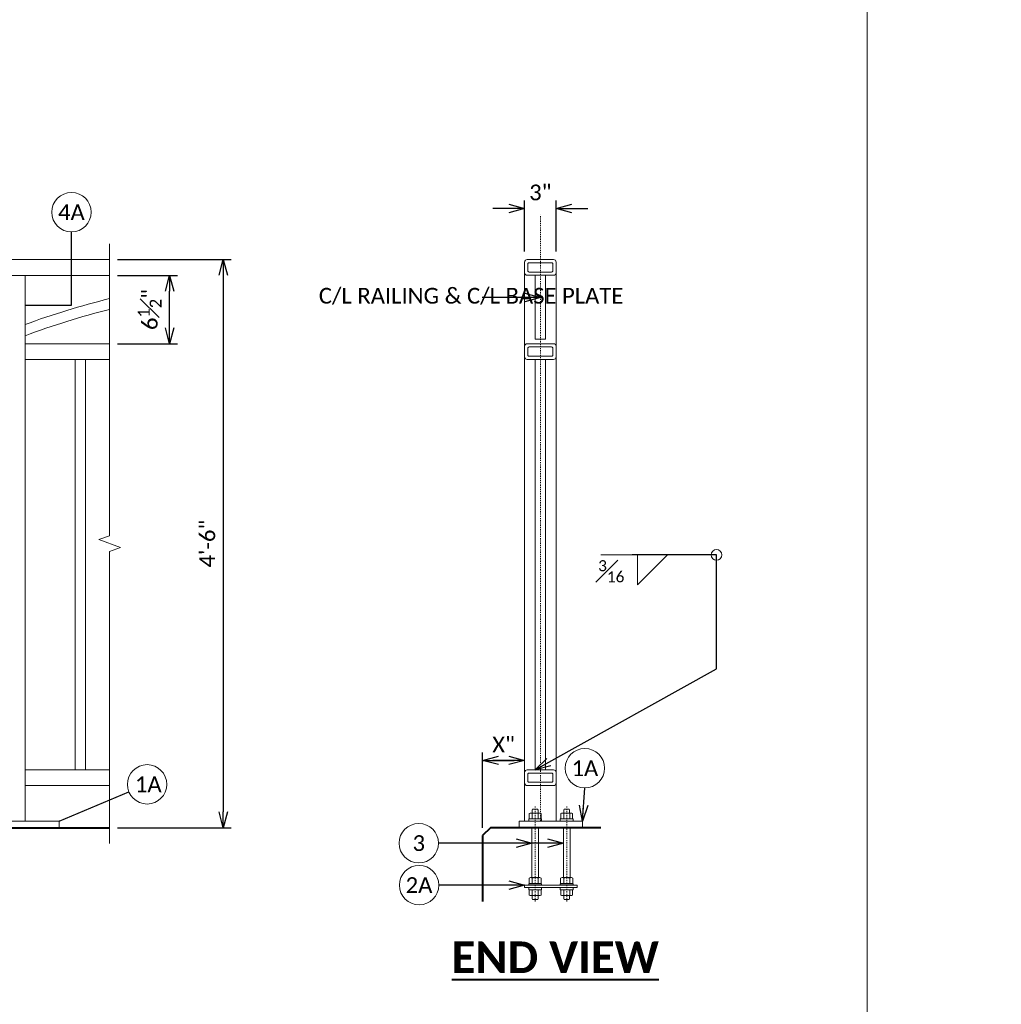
# Model space of a CAD drawing. Extents: x 5346 to 6997, y 23474 to 24083.
# Tile 22 of 25: x 6591 to 6684, y 23802 to 23896. Entities that reach past the tile are written whole.
import ezdxf
from ezdxf import colors
from ezdxf.entities.mleader import LeaderData, LeaderLine
from ezdxf.math import Vec2, Vec3

# ---------------------------------------------------------------- set-up
doc = ezdxf.new("R2010")
doc.units = 0
doc.header["$MEASUREMENT"] = 0
doc.linetypes.add('Wisdot4', pattern=[0.28125, 0.125, -0.0625, 0.03125, -0.0625])
for name, color, linetype, lineweight in [('B_ANNO_BREAK', 7, 'Continuous', 18), ('B_ANNO_DIM', 7, 'Continuous', 18), ('B_ANNO_TEXT', 7, 'Continuous', 18), ('B_ANNO_TEXT_TITLE', 7, 'Continuous', 40), ('B_CNTR', 1, 'Wisdot4', 18), ('B_CONC_PPT', 12, 'Continuous', 40), ('B_STEEL', 92, 'Continuous', 18), ('B_STEEL_BOLT', 3, 'Continuous', 18), ('B_STEEL_RAIL', 92, 'Continuous', 18)]:
    doc.layers.add(name, color=color, linetype=linetype, lineweight=lineweight)
doc.layers.add('B_ANNO_NOPLOT', color=47, linetype='Continuous', lineweight=18, plot=False)
doc.styles.add('Annotative', font='calibri.ttf', dxfattribs={"height": 0.0625})
doc.styles.get("Standard").update_dxf_attribs({"font": 'calibri.ttf'})
doc.styles.add('Title', font='calibrib.ttf', dxfattribs={"height": 0.125})
doc.dimstyles.new('Annotative', dxfattribs={"dimscale": 0, "dimtxt": 0.0625, "dimasz": 0.0625, "dimexe": 0.03125, "dimexo": 0.03125, "dimgap": 0.03125, "dimtad": 1, "dimdec": 3, "dimzin": 3, "dimdsep": 46, "dimlunit": 4, "dimtxsty": 'Standard', "dimblk": 'OPEN30', "dimcen": 0.03125, "dimaunit": 1, "dimadec": 0, "dimazin": 3, "dimtfac": 0.75, "dimtdec": 3, "dimtofl": 0, "dimtmove": 0, "dimatfit": 3, "dimldrblk": 'OPEN30', "dimfxl": 1, "dimtfill": 1, "dimfrac": 1, "dimtolj": 1, "dimtzin": 0, "dimarcsym": 0})
doc.dimstyles.get("Standard").update_dxf_attribs({"dimtxt": 0.0625, "dimasz": 0.0625, "dimexe": 0.03125, "dimexo": 0.03125, "dimgap": 0.03125, "dimtad": 1, "dimdec": 3, "dimzin": 3, "dimdsep": 46, "dimlunit": 4, "dimtxsty": 'Standard', "dimblk": 'OPEN30', "dimcen": 0.03125, "dimaunit": 1, "dimadec": 0, "dimazin": 3, "dimtfac": 0.75, "dimtdec": 3, "dimtofl": 0, "dimtmove": 0, "dimatfit": 3, "dimldrblk": 'OPEN30', "dimfxl": 1, "dimtfill": 1, "dimfrac": 1, "dimtolj": 1, "dimtzin": 0, "dimarcsym": 0})

# ---------------------------------------------------------------- blocks, each defined once
blk = doc.blocks.new('_Open30')
at = {"color": 0, "linetype": 'ByBlock', "lineweight": -2}
for p, q in [((-1, 0.268), (0, 0)), ((0, 0), (-1, -0.268)), ((0, 0), (-1, 0))]:
    blk.add_line(p, q, dxfattribs=at)
blk = doc.blocks.new('*D227')
at = {"layer": 'B_ANNO_DIM', "color": 0, "lineweight": -2, "transparency": 16777216}
for p, q in [((6600.121, 23871.683), (6605.817, 23871.683)), ((6605.067, 23866.687), (6605.067, 23870.183)), ((6600.121, 23865.187), (6605.817, 23865.187))]:
    blk.add_line(p, q, dxfattribs=at)
at = {"layer": 'Defpoints', "color": 0, "transparency": 16777216}
for p in [(6599.371, 23871.683), (6605.067, 23871.683), (6599.371, 23865.187)]:
    blk.add_point(p, dxfattribs=at)
at = {"layer": 'B_ANNO_DIM', "color": 0, "lineweight": -2, "transparency": 16777216, "xscale": 1.5, "yscale": 1.5, "zscale": 1.5}
for p, rotation in [((6605.067, 23871.683), 90), ((6605.067, 23865.187), 270)]:
    blk.add_blockref('_Open30', p, dxfattribs=dict(at, rotation=rotation))
at = {"layer": 'B_ANNO_DIM', "color": 0, "transparency": 16777216, "insert": (6603.174, 23868.435), "char_height": 1.5, "attachment_point": 5, "rotation": 90}
blk.add_mtext('\\A1;6{\\H0.75x;\\S1#2;}"', dxfattribs=at)
blk = doc.blocks.new('*D228')
at = {"layer": 'B_ANNO_DIM', "color": 0, "lineweight": -2, "transparency": 16777216}
for p, q in [((6600.121, 23873.191), (6610.92, 23873.191)), ((6610.17, 23871.691), (6610.17, 23820.687)), ((6600.121, 23819.187), (6610.92, 23819.187))]:
    blk.add_line(p, q, dxfattribs=at)
at = {"layer": 'Defpoints', "color": 0, "transparency": 16777216}
for p in [(6599.371, 23873.191), (6599.371, 23819.187), (6610.17, 23819.187)]:
    blk.add_point(p, dxfattribs=at)
at = {"layer": 'B_ANNO_DIM', "color": 0, "lineweight": -2, "transparency": 16777216, "xscale": 1.5, "yscale": 1.5, "zscale": 1.5}
for p, rotation in [((6610.17, 23873.191), 90), ((6610.17, 23819.187), 270)]:
    blk.add_blockref('_Open30', p, dxfattribs=dict(at, rotation=rotation))
at = {"layer": 'B_ANNO_DIM', "color": 0, "transparency": 16777216, "insert": (6608.652, 23846.189), "char_height": 1.5, "attachment_point": 5, "rotation": 90, "bg_fill": 3, "box_fill_scale": 1.25, "bg_fill_color": 256, "bg_fill_true_color": 13158600, "bg_fill_transparency": 0}
blk.add_mtext('\\A1;4\'-6"', dxfattribs=at)
blk = doc.blocks.new('*D224')
at = {"layer": 'B_ANNO_DIM', "color": 0, "lineweight": -2, "transparency": 16777216}
for p, q in [((6634.806, 23819.187), (6634.806, 23826.336)), ((6637.297, 23825.586), (6635.797, 23825.586)), ((6636.306, 23825.586), (6637.806, 23825.586))]:
    blk.add_line(p, q, dxfattribs=at)
at = {"layer": 'Defpoints', "color": 0, "transparency": 16777216}
for p in [(6638.797, 23825.586), (6638.797, 23825.586), (6634.806, 23818.437)]:
    blk.add_point(p, dxfattribs=at)
at = {"layer": 'B_ANNO_DIM', "color": 0, "lineweight": -2, "transparency": 16777216, "xscale": 1.5, "yscale": 1.5, "zscale": 1.5, "rotation": 180}
blk.add_blockref('_Open30', (6634.806, 23825.586), dxfattribs=at)
at = {"layer": 'B_ANNO_DIM', "color": 0, "lineweight": -2, "transparency": 16777216, "xscale": 1.5, "yscale": 1.5, "zscale": 1.5}
blk.add_blockref('_Open30', (6638.797, 23825.586), dxfattribs=at)
at = {"layer": 'B_ANNO_DIM', "color": 0, "transparency": 16777216, "insert": (6636.801, 23827.089), "char_height": 1.5, "attachment_point": 5}
blk.add_mtext('\\A1;X"', dxfattribs=at)
blk = doc.blocks.new('*D225')
at = {"layer": 'B_ANNO_DIM', "color": 0, "lineweight": -2, "transparency": 16777216}
for p, q in [((6638.797, 23873.937), (6638.797, 23878.786)), ((6641.797, 23873.937), (6641.797, 23878.786)), ((6637.297, 23878.036), (6635.797, 23878.036)), ((6643.297, 23878.036), (6644.797, 23878.036))]:
    blk.add_line(p, q, dxfattribs=at)
at = {"layer": 'Defpoints', "color": 0, "transparency": 16777216}
for p in [(6638.797, 23873.187), (6641.797, 23873.187)]:
    blk.add_point(p, dxfattribs=at)
at = {"layer": 'B_ANNO_DIM', "color": 0, "lineweight": -2, "transparency": 16777216, "xscale": 1.5, "yscale": 1.5, "zscale": 1.5}
blk.add_blockref('_Open30', (6638.797, 23878.036), dxfattribs=at)
at = {"layer": 'B_ANNO_DIM', "color": 0, "lineweight": -2, "transparency": 16777216, "xscale": 1.5, "yscale": 1.5, "zscale": 1.5, "rotation": 180}
blk.add_blockref('_Open30', (6641.797, 23878.036), dxfattribs=at)
at = {"layer": 'B_ANNO_DIM', "color": 0, "transparency": 16777216, "insert": (6640.297, 23879.555), "char_height": 1.5, "attachment_point": 5, "bg_fill": 3, "box_fill_scale": 1.25, "bg_fill_color": 256, "bg_fill_true_color": 13158600, "bg_fill_transparency": 0}
blk.add_mtext('\\A1;3"', dxfattribs=at)
at = {"layer": 'Defpoints', "color": 0, "transparency": 16777216}
blk.add_point((6641.797, 23878.036), dxfattribs=at)

msp = doc.modelspace()

# ---------------------------------------------------------------- linework, layer by layer
at = {"layer": 'B_ANNO_DIM'}
msp.add_line((6649.0199, 23845.1121), (6646.0303, 23845.1121), dxfattribs=at)
msp.add_lwpolyline([(6649.5343, 23845.1121), (6649.5343, 23842.2601), (6652.3733, 23845.1121)], dxfattribs=at)
for centre, radius in [((6595.7368, 23877.6819), 1.8717), ((6657.036, 23845.1121), 0.5078), ((6644.5286, 23824.8387), 1.8717), ((6602.923, 23823.309), 1.8717), ((6628.7467, 23817.7159), 1.8717), ((6628.7707, 23813.7309), 1.8717)]:
    msp.add_circle(centre, radius, dxfattribs=at)
at = {"layer": 'B_ANNO_NOPLOT'}
msp.add_lwpolyline([(6410.8118, 24078.1369), (6671.3604, 24078.1369), (6671.3604, 23497.7436), (6410.8118, 23497.7436)], close=True, dxfattribs=at)
at = {"layer": 'B_CNTR'}
for p, q in [((6640.3096, 23819.8174), (6640.3096, 23877.4385)), ((6639.8035, 23812.1677), (6639.8035, 23821.2884)), ((6642.8035, 23812.1677), (6642.8035, 23821.2884))]:
    msp.add_line(p, q, dxfattribs=at)
at = {"layer": 'B_CONC_PPT'}
for p, q in [((6456.4018, 23819.1869), (6599.371, 23819.1869)), ((6635.5556, 23819.1869), (6634.8056, 23818.4369)), ((6646.0556, 23819.1869), (6635.5556, 23819.1869)), ((6634.8056, 23818.4369), (6634.8056, 23812.1869))]:
    msp.add_line(p, q, dxfattribs=at)
at = {"layer": 'B_STEEL'}
for p, q in [((6638.7974, 23871.9369), (6638.7974, 23819.8186)), ((6641.7974, 23871.9369), (6641.7974, 23819.8171)), ((6639.7974, 23871.6869), (6639.7974, 23865.6244)), ((6640.7974, 23871.6869), (6640.7974, 23865.6244)), ((6639.7974, 23863.6869), (6639.7974, 23824.6869)), ((6640.7974, 23863.6869), (6640.7974, 23824.6869))]:
    msp.add_line(p, q, dxfattribs=at)
at = {"layer": 'B_STEEL', "lineweight": 13}
msp.add_line((6639.7974, 23865.6244), (6640.7974, 23865.6244), dxfattribs=at)
for points in [[(6639.0474, 23863.6869), (6641.5474, 23863.6869, 0.4142136), (6641.7974, 23863.9369), (6641.7974, 23864.9369, 0.4142136), (6641.5474, 23865.1869), (6639.0474, 23865.1869, 0.4142136), (6638.7974, 23864.9369), (6638.7974, 23863.9369, 0.4142136)], [(6639.2349, 23863.9994), (6641.3599, 23863.9994, 0.4142136), (6641.4849, 23864.1244), (6641.4849, 23864.7494, 0.4142136), (6641.3599, 23864.8744), (6639.2349, 23864.8744, 0.4142136), (6639.1099, 23864.7494), (6639.1099, 23864.1244, 0.4142136)], [(6641.5474, 23823.1869, 0.4142136), (6641.7974, 23823.4369), (6641.7974, 23824.4369, 0.4142136), (6641.5474, 23824.6869), (6639.0474, 23824.6869, 0.4142136), (6638.7974, 23824.4369), (6638.7974, 23823.4369, 0.4142136), (6639.0474, 23823.1869)], [(6641.3599, 23823.4994, 0.4142136), (6641.4849, 23823.6244), (6641.4849, 23824.2494, 0.4142136), (6641.3599, 23824.3744), (6639.2349, 23824.3744, 0.4142136), (6639.1099, 23824.2494), (6639.1099, 23823.6244, 0.4142136), (6639.2349, 23823.4994)]]:
    msp.add_lwpolyline(points, format="xyb", close=True, dxfattribs=at)
at = {"layer": 'B_STEEL', "flags": 128}
msp.add_lwpolyline([(6638.2974, 23819.8188), (6638.2974, 23819.1898), (6644.3056, 23819.1869), (6644.3056, 23819.8159), (6638.2974, 23819.8188)], close=True, dxfattribs=at)
msp.add_lwpolyline([(6638.8035, 23813.4894), (6643.8035, 23813.4894), (6643.8035, 23813.7374), (6638.8035, 23813.7374), (6638.8035, 23813.4894)], dxfattribs=at)
at = {"layer": 'B_STEEL_BOLT'}
for p, q in [((6639.5172, 23820.5511), (6639.5172, 23820.0422)), ((6640.0817, 23820.5511), (6640.0817, 23820.0422)), ((6642.5212, 23820.5511), (6642.5212, 23820.0422)), ((6643.0857, 23820.5511), (6643.0857, 23820.0422)), ((6639.4915, 23814.4534), (6639.4915, 23819.1934)), ((6640.1155, 23814.4534), (6640.1155, 23819.1934)), ((6642.4915, 23814.4534), (6642.4915, 23819.1934)), ((6643.1155, 23814.4534), (6643.1155, 23819.1934)), ((6639.2995, 23813.8814), (6639.2995, 23813.8374)), ((6639.3654, 23814.4534), (6640.2376, 23814.4534)), ((6639.5115, 23814.3778), (6639.5115, 23813.8814)), ((6640.0915, 23814.3774), (6640.0915, 23813.8814)), ((6640.3035, 23813.8814), (6640.3035, 23813.8374)), ((6642.3035, 23813.8814), (6642.3035, 23813.8374)), ((6642.3694, 23814.4534), (6643.2416, 23814.4534)), ((6642.5155, 23814.3778), (6642.5155, 23813.8814)), ((6643.0955, 23814.3774), (6643.0955, 23813.8814)), ((6643.3075, 23813.8814), (6643.3075, 23813.8374)), ((6639.5212, 23812.7557), (6639.5212, 23813.2646)), ((6640.0857, 23812.7557), (6640.0857, 23813.2646)), ((6642.5212, 23812.7557), (6642.5212, 23813.2646)), ((6643.0857, 23812.7557), (6643.0857, 23813.2646))]:
    msp.add_line(p, q, dxfattribs=at)
for points in [[(6639.235, 23820.0549), (6639.235, 23820.5385), (6639.3148, 23820.5784), (6640.2841, 23820.5784), (6640.364, 23820.5385), (6640.364, 23820.0549), (6640.2841, 23820.0149), (6639.3148, 23820.0149)], [(6639.52, 23820.5784), (6639.52, 23820.8554), (6639.5599, 23820.9352), (6640.039, 23820.9352), (6640.0789, 23820.8554), (6640.0789, 23820.5784)], [(6642.239, 23820.0549), (6642.239, 23820.5385), (6642.3188, 23820.5784), (6643.2881, 23820.5784), (6643.368, 23820.5385), (6643.368, 23820.0549), (6643.2881, 23820.0149), (6642.3188, 23820.0149)], [(6642.524, 23820.5784), (6642.524, 23820.8554), (6642.5639, 23820.9352), (6643.043, 23820.9352), (6643.0829, 23820.8554), (6643.0829, 23820.5784)], [(6639.1875, 23819.8174), (6639.1875, 23820.0149), (6640.4115, 23820.0149), (6640.4115, 23819.8174)], [(6642.1915, 23819.8174), (6642.1915, 23820.0149), (6643.4155, 23820.0149), (6643.4155, 23819.8174)], [(6640.4155, 23813.4894), (6640.4155, 23813.2919), (6639.1915, 23813.2919), (6639.1915, 23813.4894)], [(6640.368, 23813.252), (6640.368, 23812.7683), (6640.2881, 23812.7284), (6639.3188, 23812.7284), (6639.239, 23812.7683), (6639.239, 23813.252), (6639.3188, 23813.2919), (6640.2881, 23813.2919)], [(6643.4155, 23813.4894), (6643.4155, 23813.2919), (6642.1915, 23813.2919), (6642.1915, 23813.4894)], [(6643.368, 23813.252), (6643.368, 23812.7683), (6643.2881, 23812.7284), (6642.3188, 23812.7284), (6642.239, 23812.7683), (6642.239, 23813.252), (6642.3188, 23813.2919), (6643.2881, 23813.2919)], [(6640.0829, 23812.7284), (6640.0829, 23812.4514), (6640.043, 23812.3716), (6639.5639, 23812.3716), (6639.524, 23812.4514), (6639.524, 23812.7284)], [(6643.0829, 23812.7284), (6643.0829, 23812.4514), (6643.043, 23812.3716), (6642.5639, 23812.3716), (6642.524, 23812.4514), (6642.524, 23812.7284)]]:
    msp.add_lwpolyline(points, close=True, dxfattribs=at)
for points in [[(6640.3835, 23813.8814), (6640.3835, 23814.3778, 0.5192547), (6640.0915, 23814.3774, 0.2612121), (6639.5115, 23814.3778, 0.5192547), (6639.2195, 23814.3774), (6639.2195, 23813.8814)], [(6643.3875, 23813.8814), (6643.3875, 23814.3778, 0.5192547), (6643.0955, 23814.3774, 0.2612121), (6642.5155, 23814.3778, 0.5192547), (6642.2235, 23814.3774), (6642.2235, 23813.8814)]]:
    msp.add_lwpolyline(points, format="xyb", close=True, dxfattribs=at)
for points in [[(6640.4115, 23813.7374), (6640.4115, 23813.8374), (6639.1875, 23813.8374), (6639.1875, 23813.7374)], [(6643.4155, 23813.7374), (6643.4155, 23813.8374), (6642.1915, 23813.8374), (6642.1915, 23813.7374)]]:
    msp.add_lwpolyline(points, dxfattribs=at)
for centre, radius, start, end in [((6639.0588, 23817.9125), 2.6781, 80.143384, 84.513779), ((6639.7995, 23819.1038), 1.4746, 78.96544, 101.03456), ((6640.5402, 23817.9125), 2.6781, 95.486221, 99.856616), ((6642.0628, 23817.9125), 2.6781, 80.143384, 84.513779), ((6642.8035, 23819.1038), 1.4746, 78.96544, 101.03456), ((6643.5442, 23817.9125), 2.6781, 95.486221, 99.856616), ((6639.0588, 23822.6808), 2.6781, 275.486221, 279.856616), ((6639.7995, 23821.4896), 1.4746, 258.96544, 281.03456), ((6640.5402, 23822.6808), 2.6781, 260.143384, 264.513779), ((6642.0628, 23822.6808), 2.6781, 275.486221, 279.856616), ((6642.8035, 23821.4896), 1.4746, 258.96544, 281.03456), ((6643.5442, 23822.6808), 2.6781, 260.143384, 264.513779), ((6639.0628, 23810.626), 2.6781, 80.143384, 84.513779), ((6639.8035, 23811.8172), 1.4746, 78.96544, 101.03456), ((6640.5442, 23810.626), 2.6781, 95.486221, 99.856616), ((6642.0628, 23810.626), 2.6781, 80.143384, 84.513779), ((6642.8035, 23811.8172), 1.4746, 78.96544, 101.03456), ((6643.5442, 23810.626), 2.6781, 95.486221, 99.856616), ((6639.0628, 23815.3943), 2.6781, 275.486221, 279.856616), ((6639.8035, 23814.2031), 1.4746, 258.96544, 281.03456), ((6640.5442, 23815.3943), 2.6781, 260.143384, 264.513779), ((6642.0628, 23815.3943), 2.6781, 275.486221, 279.856616), ((6642.8035, 23814.2031), 1.4746, 258.96544, 281.03456), ((6643.5442, 23815.3943), 2.6781, 260.143384, 264.513779)]:
    msp.add_arc(centre, radius, start, end, dxfattribs=at)
at = {"layer": 'B_STEEL_RAIL'}
for p, q in [((6591.3267, 23871.6829), (6591.3267, 23819.8109)), ((6599.371, 23865.1869), (6591.3267, 23865.1869)), ((6599.371, 23863.6829), (6591.3267, 23863.6829)), ((6596.0787, 23863.6829), (6596.0787, 23824.6829)), ((6597.0787, 23863.6829), (6597.0787, 23824.6829)), ((6599.371, 23824.6829), (6591.3267, 23824.6829)), ((6599.371, 23823.1869), (6591.3267, 23823.1869))]:
    msp.add_line(p, q, dxfattribs=at)
for points in [[(6470.5827, 23873.1869), (6599.371, 23873.1869)], [(6470.5827, 23871.6829), (6599.371, 23871.6829)], [(6586.5827, 23819.1869), (6586.5827, 23819.8109), (6594.5827, 23819.8109), (6594.5827, 23819.1869)]]:
    msp.add_lwpolyline(points, dxfattribs=at)
for radius, start, end in [(75.9079, 103.878586, 110.231483), (74.9079, 104.067649, 110.513639)]:
    msp.add_arc((6617.5787, 23795.779), radius, start, end, dxfattribs=at)

# ---------------------------------------------------------------- texts
at = {"layer": 'B_ANNO_DIM', "insert": (6603.0404, 23823.309), "char_height": 1.5, "attachment_point": 5, "line_spacing_factor": 0.8, "style": 'Annotative'}
msp.add_mtext('1A', dxfattribs=at)
at = {"layer": 'B_ANNO_TEXT', "char_height": 1.5, "attachment_point": 5, "line_spacing_factor": 0.8, "style": 'Annotative'}
for s, insert in [('4A', (6595.7368, 23877.6819)), ('1A', (6644.5286, 23824.8387)), ('3', (6628.7467, 23817.7149)), ('2A', (6628.7707, 23813.7309))]:
    msp.add_mtext(s, dxfattribs=dict(at, insert=insert))
at = {"layer": 'B_ANNO_TEXT_TITLE', "insert": (6631.8719, 23808.3731), "char_height": 3, "attachment_point": 1, "line_spacing_factor": 0.8, "style": 'Title'}
msp.add_mtext('{\\LEND VIEW}', dxfattribs=at)

# ---------------------------------------------------------------- dimensions: what is measured, and where the dimension line sits
at = {"layer": 'B_ANNO_DIM'}
dim = msp.add_linear_dim(base=(6605.067, 23871.6829), p1=(6599.371, 23865.1869), p2=(6599.371, 23871.6829), angle=90, dimstyle='Annotative', override={"dimtfill": 0, "dimtfillclr": 3}, dxfattribs=at)
dim.commit()
dim.dimension.update_dxf_attribs({"geometry": '*D227', "text_midpoint": (6603.1741, 23868.4349)})
dim = msp.add_linear_dim(base=(6638.7974, 23825.586), p1=(6634.8056, 23818.4369), p2=(6638.7974, 23825.586), angle=360, text='X"', dimstyle='Annotative', override={"dimtfill": 0}, dxfattribs=at)
dim.commit()
dim.dimension.update_dxf_attribs({"geometry": '*D224', "text_midpoint": (6636.8015, 23825.586), "dimtype": 160})

# ---------------------------------------------------------------- leaders
for points, dimstyle, override in [([(6591.3267, 23868.8421), (6595.7368, 23868.8421), (6595.7368, 23875.8102)], 'Annotative', {"dimscale": 0}), ([(6594.5827, 23819.8109), (6601.197, 23822.5851)], 'Annotative', {"dimscale": 0}), ([(6644.3056, 23819.8159), (6644.5286, 23822.9669)], 'Standard', {"dimscale": 24}), ([(6639.4915, 23817.7153), (6630.6185, 23817.7159)], 'Standard', {"dimscale": 24}), ([(6642.4915, 23817.7158), (6639.4915, 23817.7153)], 'Standard', {"dimscale": 24}), ([(6638.8035, 23813.7309), (6630.6425, 23813.7309)], 'Standard', {"dimscale": 24})]:
    msp.add_leader(points, dimstyle=dimstyle, override=override, dxfattribs=at)
ml = msp.add_multileader_mtext('Standard', dxfattribs=at)
ml.set_content('C/L RAILING & C/L BASE PLATE', color=256)
ml.set_leader_properties()
ml.set_arrow_properties(name='OPEN30')
ml.build(insert=Vec2(0, 0))
ml.multileader.update_dxf_attribs({"dogleg_length": 0.0625, "arrow_head_size": 1.5, "scale": 24})
ctx = ml.context
ctx.base_point, ctx.scale, ctx.char_height, ctx.arrow_head_size, ctx.landing_gap_size, ctx.plane_origin = Vec3(6618.4997, 23869.5823), 24, 1.5, 1.5, 0.75, Vec3(6640.3096, 23869.5823)
notes = []
notes.append((ctx, [(0, (1, 1, 0), (6636.277, 23869.5823), (-1, 0), 1.5, [(0, [(6640.3096, 23869.5823)], 0, [])])]))
ctx.mtext.insert, ctx.mtext.width, ctx.mtext.flow_direction = Vec3(6619.2497, 23870.4944), 15.588535, 5
ml = msp.add_multileader_mtext('Standard', dxfattribs=at)
ml.set_content('C/L RAILING & C/L BASE PLATE', color=256)
ml.set_leader_properties()
ml.set_arrow_properties(name='OPEN30')
ml.build(insert=Vec2(0, 0))
ml.multileader.update_dxf_attribs({"dogleg_length": 0.0625, "arrow_head_size": 1.5, "scale": 24})
ctx = ml.context
ctx.base_point, ctx.scale, ctx.char_height, ctx.arrow_head_size, ctx.landing_gap_size, ctx.plane_origin = Vec3(6296.6734, 23865.9608), 24, 1.5, 1.5, 0.75, Vec3(6318.4833, 23865.9608)
notes.append((ctx, [(0, (1, 1, 0), (6314.4508, 23865.9608), (-1, 0), 1.5, [(0, [(6318.4833, 23865.9608)], 0, [])])]))
ctx.mtext.insert, ctx.mtext.width, ctx.mtext.flow_direction = Vec3(6297.4234, 23866.8729), 15.588535, 5
ml = msp.add_multileader_mtext('Standard', dxfattribs=at)
ml.set_content('\\A1;{\\H1x;\\P\\H0.7x;\\S3#16;}', color=256)
ml.set_leader_properties()
ml.set_arrow_properties(name='OPEN30')
ml.build(insert=Vec2(0, 0))
ml.multileader.update_dxf_attribs({"dogleg_length": 0.0625, "arrow_head_size": 1.5, "scale": 24})
ctx = ml.context
ctx.base_point, ctx.scale, ctx.char_height, ctx.arrow_head_size, ctx.landing_gap_size, ctx.plane_origin = Vec3(6645.0441, 23845.1121), 24, 1.5, 1.5, 0.75, Vec3(6645.8191, 23833.005)
notes.append((ctx, [(0, (1, 1, 0), (6650.5199, 23845.1121), (-1, 0), 1.5, [(0, [(6639.7974, 23824.6869), (6657.036, 23834.2808), (6657.036, 23845.1121)], 0, [])])]))
ctx.mtext.insert, ctx.mtext.line_spacing_factor, ctx.mtext.flow_direction = Vec3(6645.7941, 23845.8621), 0.5, 5
for ctx, leaders in notes:
    for number, flags, end, landing, length, lines in leaders:
        leader = LeaderData()
        leader.index, (leader.has_last_leader_line, leader.has_dogleg_vector, leader.attachment_direction) = number, flags
        leader.last_leader_point, leader.dogleg_vector, leader.dogleg_length = Vec3(end), Vec3(landing), length
        for number, points, colour, breaks in lines:
            line = LeaderLine()
            line.index, line.vertices, line.color, line.breaks = number, Vec3.list(points), colors.encode_raw_color(colour), breaks
            leader.lines.append(line)
        ctx.leaders.append(leader)

# ---------------------------------------------------------------- next in the draw order: dimensions: what is measured, and where the dimension line sits
dim = msp.add_linear_dim(base=(6641.7974, 23878.0363), p1=(6638.7974, 23873.1869), p2=(6641.7974, 23873.1869), dimstyle='Annotative', dxfattribs=at)
dim.commit()
dim.dimension.update_dxf_attribs({"geometry": '*D225', "text_midpoint": (6640.2974, 23878.0363), "dimtype": 160})
dim = msp.add_linear_dim(base=(6610.1703, 23819.1869), p1=(6599.371, 23873.1909), p2=(6599.371, 23819.1869), angle=90, dimstyle='Annotative', override={"dimsah": 1}, dxfattribs=at)
dim.commit()
dim.dimension.update_dxf_attribs({"geometry": '*D228', "text_midpoint": (6608.6524, 23846.1889)})

# ---------------------------------------------------------------- next in the draw order: linework, layer by layer
at = {"layer": 'B_ANNO_BREAK', "linetype": 'Continuous', "flags": 128}
msp.add_lwpolyline([(6599.371, 23874.6869), (6599.371, 23846.9369), (6598.3407, 23846.5619), (6600.4013, 23845.8119), (6599.371, 23845.4369), (6599.371, 23817.6869)], dxfattribs=at)
at = {"layer": 'B_STEEL', "lineweight": 13}
for points in [[(6639.0474, 23871.6869), (6641.5474, 23871.6869, 0.4142136), (6641.7974, 23871.9369), (6641.7974, 23872.9369, 0.4142136), (6641.5474, 23873.1869), (6639.0474, 23873.1869, 0.4142136), (6638.7974, 23872.9369), (6638.7974, 23871.9369, 0.4142136)], [(6639.2349, 23871.9994), (6641.3599, 23871.9994, 0.4142136), (6641.4849, 23872.1244), (6641.4849, 23872.7494, 0.4142136), (6641.3599, 23872.8744), (6639.2349, 23872.8744, 0.4142136), (6639.1099, 23872.7494), (6639.1099, 23872.1244, 0.4142136)]]:
    msp.add_lwpolyline(points, format="xyb", close=True, dxfattribs=at)

doc.saveas('drawing.dxf')
